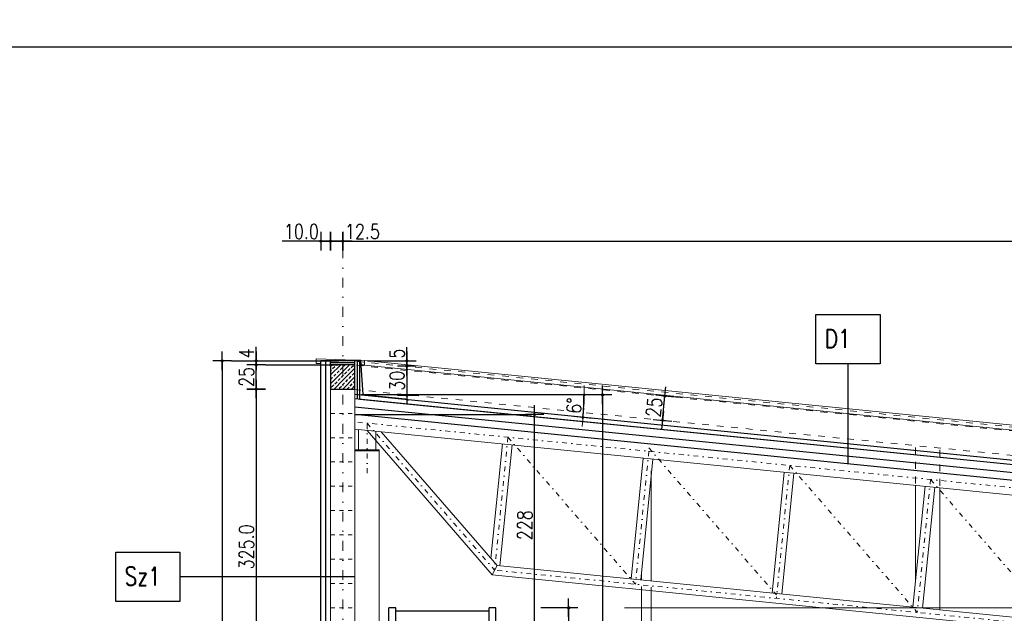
# Model space of a CAD drawing. Header units: millimetres. Extents: x 22865 to 60762, y -18816 to 15611.
# Tile 144 of 256: x 24121 to 25135, y 10003 to 10614. Entities that reach past the tile are written whole.
import ezdxf

# ---------------------------------------------------------------- set-up
doc = ezdxf.new("R2010")
doc.units = ezdxf.units.MM
for name, pattern in [('1_12', [3, 1, -1, 0, -1]), ('1_OTDI', [0]), ('DASHED', [15, 7, -8])]:
    doc.linetypes.add(name, pattern=pattern)
doc.layers.add('CIENKA', color=1, linetype='Continuous', lineweight=13)
doc.layers.add('projekt', color=6, linetype='Continuous', lineweight=9)
for name, color, linetype in [('ocieplenie-styropianXPS', 7, 'Continuous'), ('ocieplenie-welna', 240, 'Continuous'), ('OPISY', 6, 'Continuous'), ('plyty warstwowe PIR', 200, 'Continuous'), ('RAMLA', 2, 'Continuous'), ('RDZENIE', 3, 'Continuous'), ('REGALY', 7, 'Continuous'), ('WYMIARY', 6, 'Continuous')]:
    doc.layers.add(name, color=color, linetype=linetype)
doc.layers.add('OSIE SCIAN', color=151, linetype='Continuous', lineweight=18, plot=False)
doc.layers.add('sciany ppozarowe', color=10, linetype='Continuous', lineweight=18, plot=False)
doc.styles.add('1-100', font='simplex.shx', dxfattribs={"width": 0.8, "height": 15})
doc.styles.add('1-50', font='simplex.shx', dxfattribs={"width": 0.8, "height": 12})
doc.linetypes.add('BATTING', pattern='A,0.0001,-0.1,[134,ltypeshp.shx,S=0.1,R=0,X=-0.1,Y=0],-0.2,[134,ltypeshp.shx,S=0.1,R=180,X=0.1,Y=0],-0.1', length=0.4001)
doc.dimstyles.new('1-100', dxfattribs={"dimscale": 0.5, "dimtxt": 100, "dimasz": 1, "dimexe": 0.18, "dimexo": 0.0625, "dimgap": 5, "dimtad": 1, "dimdec": 1, "dimzin": 0, "dimdsep": 46, "dimtxsty": '1-100', "dimblk1": 'K', "dimblk2": 'K', "dimsah": 1, "dimcen": 0.09, "dimse1": 1, "dimse2": 1, "dimadec": 0, "dimazin": 0, "dimtfac": 1, "dimtdec": 1, "dimtofl": 0, "dimtmove": 0, "dimatfit": 3, "dimldrblk": 'K', "dimfxl": 0, "dimtolj": 1, "dimtzin": 0, "dimarcsym": 0})
pattern_1 = [(45, (-16258.3925, 1428.3555), (-4.4901281, 4.4901281), []), (45, (-16253.9024, 1428.3555), (-4.4901281, 4.4901281), [3.175, -1.5875])]

# ---------------------------------------------------------------- blocks, each defined once
blk = doc.blocks.new('K')
for p, q in [((-19.1, 0), (19.1, 0)), ((0, -19.1), (0, 19.1))]:
    blk.add_line(p, q)
blk.add_circle((0, 0), 2.02)
blk = doc.blocks.new('*D507')
at = {"layer": 'WYMIARY', "color": 0, "lineweight": -2}
blk.add_line((24686.4, 10008.3), (24686.4, 9409.3), dxfattribs=at)
at = {"layer": 'WYMIARY', "color": 0, "linetype": 'ByBlock', "lineweight": -2, "xscale": 0.5, "yscale": 0.5, "zscale": 0.5}
for p, rotation in [((24686.4, 10008.8), 90), ((24686.4, 9408.8), 270)]:
    blk.add_blockref('K', p, dxfattribs=dict(at, rotation=rotation))
at = {"layer": 'WYMIARY', "color": 0, "ltscale": 0.2, "insert": (24676.4, 9708.8), "char_height": 15, "attachment_point": 5, "rotation": 90, "style": '1-100'}
blk.add_mtext('\\A1;600.0', dxfattribs=at)
blk = doc.blocks.new('*D513')
at = {"layer": 'WYMIARY', "color": 0, "lineweight": -2}
blk.add_line((24519.8, 10256.9), (24519.8, 10227.9), dxfattribs=at)
at = {"layer": 'WYMIARY', "color": 0, "linetype": 'ByBlock', "lineweight": -2, "xscale": 0.5, "yscale": 0.5, "zscale": 0.5}
for p, rotation in [((24519.8, 10257.4), 90), ((24519.8, 10227.4), 270)]:
    blk.add_blockref('K', p, dxfattribs=dict(at, rotation=rotation))
at = {"layer": 'WYMIARY', "color": 0, "ltscale": 0.2, "insert": (24509.8, 10242.4), "char_height": 15, "attachment_point": 5, "rotation": 90, "style": '1-100'}
blk.add_mtext('\\A1;30', dxfattribs=at)
blk = doc.blocks.new('*D514')
at = {"layer": 'WYMIARY', "color": 0, "lineweight": -2}
for p, q in [((24519.8, 10263.3), (24519.8, 10276.8)), ((24519.8, 10256.9), (24519.8, 10256.4))]:
    blk.add_line(p, q, dxfattribs=at)
at = {"layer": 'WYMIARY', "color": 0, "linetype": 'ByBlock', "lineweight": -2, "xscale": 0.5, "yscale": 0.5, "zscale": 0.5}
for p, rotation in [((24519.8, 10262.8), 270), ((24519.8, 10257.4), 90)]:
    blk.add_blockref('K', p, dxfattribs=dict(at, rotation=rotation))
at = {"layer": 'WYMIARY', "color": 0, "ltscale": 0.2, "insert": (24509.8, 10270.3), "char_height": 15, "attachment_point": 5, "rotation": 90, "style": '1-100'}
blk.add_mtext('\\A1;5', dxfattribs=at)
blk = doc.blocks.new('*D516')
at = {"layer": 'WYMIARY', "color": 0, "lineweight": -2}
blk.add_line((24651.4, 9980.3), (24651.4, 10207), dxfattribs=at)
at = {"layer": 'WYMIARY', "color": 0, "linetype": 'ByBlock', "lineweight": -2, "xscale": 0.5, "yscale": 0.5, "zscale": 0.5}
for p, rotation in [((24651.4, 10207.5), 90), ((24651.4, 9979.8), 270)]:
    blk.add_blockref('K', p, dxfattribs=dict(at, rotation=rotation))
at = {"layer": 'WYMIARY', "color": 0, "ltscale": 0.2, "insert": (24641.4, 10093.6), "char_height": 15, "attachment_point": 5, "rotation": 90, "style": '1-100'}
blk.add_mtext('\\A1;228', dxfattribs=at)
blk = doc.blocks.new('*D518')
at = {"layer": 'WYMIARY', "color": 0, "lineweight": -2}
blk.add_line((24454.4, 10385.9), (26243.4, 10385.9), dxfattribs=at)
at = {"layer": 'WYMIARY', "color": 0, "linetype": 'ByBlock', "lineweight": -2, "xscale": 0.5, "yscale": 0.5, "zscale": 0.5, "rotation": 180}
blk.add_blockref('K', (24453.9, 10385.9), dxfattribs=at)
at = {"layer": 'WYMIARY', "color": 0, "linetype": 'ByBlock', "lineweight": -2, "xscale": 0.5, "yscale": 0.5, "zscale": 0.5}
blk.add_blockref('K', (26243.9, 10385.9), dxfattribs=at)
at = {"layer": 'WYMIARY', "color": 0, "ltscale": 0.2, "insert": (25348.9, 10395.9), "char_height": 15, "attachment_point": 5, "style": '1-100'}
blk.add_mtext('\\A1;1790.0', dxfattribs=at)
blk = doc.blocks.new('*D519')
at = {"layer": 'WYMIARY', "color": 0, "lineweight": -2}
for p, q in [((24453.4, 10385.9), (24441.9, 10385.9)), ((24453.9, 10385.9), (24493.7, 10385.9))]:
    blk.add_line(p, q, dxfattribs=at)
at = {"layer": 'WYMIARY', "color": 0, "linetype": 'ByBlock', "lineweight": -2, "xscale": 0.5, "yscale": 0.5, "zscale": 0.5, "rotation": 180}
blk.add_blockref('K', (24441.4, 10385.9), dxfattribs=at)
at = {"layer": 'WYMIARY', "color": 0, "linetype": 'ByBlock', "lineweight": -2, "xscale": 0.5, "yscale": 0.5, "zscale": 0.5}
blk.add_blockref('K', (24453.9, 10385.9), dxfattribs=at)
at = {"layer": 'WYMIARY', "color": 0, "ltscale": 0.2, "insert": (24474.1, 10395.9), "char_height": 15, "attachment_point": 5, "style": '1-100'}
blk.add_mtext('\\A1;12.5', dxfattribs=at)
blk = doc.blocks.new('*D520')
at = {"layer": 'WYMIARY', "color": 0, "lineweight": -2}
for p, q in [((24431.4, 10385.9), (24391.6, 10385.9)), ((24440.9, 10385.9), (24431.9, 10385.9))]:
    blk.add_line(p, q, dxfattribs=at)
at = {"layer": 'WYMIARY', "color": 0, "linetype": 'ByBlock', "lineweight": -2, "xscale": 0.5, "yscale": 0.5, "zscale": 0.5, "rotation": 180}
blk.add_blockref('K', (24431.4, 10385.9), dxfattribs=at)
at = {"layer": 'WYMIARY', "color": 0, "linetype": 'ByBlock', "lineweight": -2, "xscale": 0.5, "yscale": 0.5, "zscale": 0.5}
blk.add_blockref('K', (24441.4, 10385.9), dxfattribs=at)
at = {"layer": 'WYMIARY', "color": 0, "ltscale": 0.2, "insert": (24411.3, 10395.9), "char_height": 15, "attachment_point": 5, "style": '1-100'}
blk.add_mtext('\\A1;10.0', dxfattribs=at)
blk = doc.blocks.new('*D561')
at = {"layer": 'WYMIARY', "color": 0, "lineweight": -2}
blk.add_line((24329.8, 10262.3), (24329.8, 9397.3), dxfattribs=at)
at = {"layer": 'WYMIARY', "color": 0, "linetype": 'ByBlock', "lineweight": -2, "xscale": 0.5, "yscale": 0.5, "zscale": 0.5}
for p, rotation in [((24329.8, 10262.8), 90), ((24329.8, 9396.8), 270)]:
    blk.add_blockref('K', p, dxfattribs=dict(at, rotation=rotation))
at = {"layer": 'WYMIARY', "color": 0, "ltscale": 0.2, "insert": (24319.8, 9829.8), "char_height": 15, "attachment_point": 5, "rotation": 90, "style": '1-100'}
blk.add_mtext('\\A1;866', dxfattribs=at)
blk = doc.blocks.new('*D565')
at = {"layer": 'WYMIARY', "color": 0, "lineweight": -2}
blk.add_line((24364.8, 10234.3), (24364.8, 10258.3), dxfattribs=at)
at = {"layer": 'WYMIARY', "color": 0, "linetype": 'ByBlock', "lineweight": -2, "xscale": 0.5, "yscale": 0.5, "zscale": 0.5}
for p, rotation in [((24364.8, 10258.8), 90), ((24364.8, 10233.8), 270)]:
    blk.add_blockref('K', p, dxfattribs=dict(at, rotation=rotation))
at = {"layer": 'WYMIARY', "color": 0, "ltscale": 0.2, "insert": (24354.8, 10246.3), "char_height": 15, "attachment_point": 5, "rotation": 90, "style": '1-100'}
blk.add_mtext('\\A1;25', dxfattribs=at)
blk = doc.blocks.new('*D566')
at = {"layer": 'WYMIARY', "color": 0, "lineweight": -2}
for p, q in [((24364.8, 10263.3), (24364.8, 10277.3)), ((24364.8, 10258.3), (24364.8, 10257.8))]:
    blk.add_line(p, q, dxfattribs=at)
at = {"layer": 'WYMIARY', "color": 0, "linetype": 'ByBlock', "lineweight": -2, "xscale": 0.5, "yscale": 0.5, "zscale": 0.5}
for p, rotation in [((24364.8, 10262.8), 270), ((24364.8, 10258.8), 90)]:
    blk.add_blockref('K', p, dxfattribs=dict(at, rotation=rotation))
at = {"layer": 'WYMIARY', "color": 0, "ltscale": 0.2, "insert": (24354.8, 10270.5), "char_height": 15, "attachment_point": 5, "rotation": 90, "style": '1-100'}
blk.add_mtext('\\A1;4', dxfattribs=at)
blk = doc.blocks.new('*D1782')
at = {"layer": 'WYMIARY', "color": 0, "lineweight": -2}
blk.add_line((24364.8, 10233.3), (24364.8, 9909.3), dxfattribs=at)
at = {"layer": 'WYMIARY', "color": 0, "linetype": 'ByBlock', "lineweight": -2, "xscale": 0.5, "yscale": 0.5, "zscale": 0.5}
for p, rotation in [((24364.8, 10233.8), 90), ((24364.8, 9908.8), 270)]:
    blk.add_blockref('K', p, dxfattribs=dict(at, rotation=rotation))
at = {"layer": 'WYMIARY', "color": 0, "ltscale": 0.2, "insert": (24354.8, 10071.3), "char_height": 15, "attachment_point": 5, "rotation": 90, "style": '1-100'}
blk.add_mtext('\\A1;325.0', dxfattribs=at)
blk = doc.blocks.new('*D1829')
at = {"layer": 'WYMIARY', "color": 0, "lineweight": -2}
blk.add_line((24783.1, 10202.1), (24785.5, 10226), dxfattribs=at)
at = {"layer": 'WYMIARY', "color": 0, "linetype": 'ByBlock', "lineweight": -2, "xscale": 0.5, "yscale": 0.5, "zscale": 0.5}
for p, rotation in [((24785.5, 10226.5), 84.28940686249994), ((24783, 10201.6), 264.2894068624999)]:
    blk.add_blockref('K', p, dxfattribs=dict(at, rotation=rotation))
at = {"layer": 'WYMIARY', "color": 0, "ltscale": 0.2, "insert": (24774.3, 10215), "char_height": 15, "attachment_point": 5, "rotation": 84.2894, "style": '1-100'}
blk.add_mtext('\\A1;25', dxfattribs=at)
blk = doc.blocks.new('*D1830')
at = {"layer": 'WYMIARY', "color": 0, "lineweight": -2}
blk.add_line((24721.4, 10227.3), (24721.4, 9409.3), dxfattribs=at)
at = {"layer": 'WYMIARY', "color": 0, "linetype": 'ByBlock', "lineweight": -2, "xscale": 0.5, "yscale": 0.5, "zscale": 0.5}
for p, rotation in [((24721.4, 10227.8), 90), ((24721.4, 9408.8), 270)]:
    blk.add_blockref('K', p, dxfattribs=dict(at, rotation=rotation))
at = {"layer": 'WYMIARY', "color": 0, "ltscale": 0.2, "insert": (24711.4, 9818.3), "char_height": 15, "attachment_point": 5, "rotation": 90, "style": '1-100'}
blk.add_mtext('\\A1;819.0', dxfattribs=at)
blk = doc.blocks.new('*D2030')
at = {"layer": 'projekt', "color": 0, "lineweight": -2, "ltscale": 0.2}
blk.add_line((27131.2, 11439.7), (23567.2, 11439.7), dxfattribs=at)
at = {"layer": 'projekt', "color": 0, "linetype": 'ByBlock', "lineweight": -2, "xscale": 0.5, "yscale": 0.5, "zscale": 0.5, "rotation": 180}
blk.add_blockref('K', (23566.7, 11439.7), dxfattribs=at)
at = {"layer": 'projekt', "color": 0, "linetype": 'ByBlock', "lineweight": -2, "xscale": 0.5, "yscale": 0.5, "zscale": 0.5}
blk.add_blockref('K', (27131.7, 11439.7), dxfattribs=at)
at = {"layer": 'projekt', "color": 0, "ltscale": 0.2, "insert": (25349.2, 11449.7), "char_height": 15, "attachment_point": 5, "style": '1-100'}
blk.add_mtext('\\A1;3565.0', dxfattribs=at)
blk = doc.blocks.new('*D2058')
at = {"layer": 'projekt', "color": 0, "lineweight": -2, "ltscale": 0.2}
blk.add_arc((24469.9, 10227.8), 232.3, 354.4127, 359.8767, dxfattribs=at)
at = {"layer": 'projekt', "color": 0, "linetype": 'ByBlock', "lineweight": -2, "xscale": 0.5, "yscale": 0.5, "zscale": 0.5}
for p, rotation in [((24702.3, 10227.8), 89.93835184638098), ((24701.1, 10204.6), 264.3510550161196)]:
    blk.add_blockref('K', p, dxfattribs=dict(at, rotation=rotation))
at = {"layer": 'projekt', "color": 0, "ltscale": 0.2, "insert": (24692, 10216.7), "char_height": 15, "attachment_point": 5, "rotation": 87.1447, "style": '1-100'}
blk.add_mtext('\\A1;6%%d', dxfattribs=at)

msp = doc.modelspace()

# ---------------------------------------------------------------- hatches: boundary and pattern name
at = {"layer": 'RDZENIE', "transparency": 33554687}
h = msp.add_hatch(dxfattribs=at)
h.set_pattern_fill('ANSI33', color=9)
h.set_pattern_definition(pattern_1)
h.paths.add_polyline_path([(24441.43, 10233.76), (24453.93, 10233.76), (24453.93, 10258.76), (24441.43, 10258.76), (24441.43, 10233.76)])
h = msp.add_hatch(dxfattribs=at)
h.set_pattern_fill('ANSI33', color=9)
h.set_pattern_definition(pattern_1)
h.paths.add_polyline_path([(24453.93, 10258.76), (24453.93, 10233.76), (24466.43, 10233.76), (24466.43, 10258.76)])

# ---------------------------------------------------------------- linework, layer by layer
at = {"color": 2}
for p, q in [((24472.49, 10263.02), (24460.97, 10263.15)), ((24474.89, 10228.12), (24472.49, 10263.02)), ((24518.07, 10223.8), (24521.12, 10222.49))]:
    msp.add_line(p, q, dxfattribs=at)
at = {"layer": 'CIENKA', "color": 2}
for p, q in [((24426.43, 10259.92), (24426.43, 10264.92)), ((24476.43, 10263.26), (24426.43, 10264.92)), ((24476.43, 10258.26), (24476.43, 10263.26)), ((24518.07, 10223.8), (24474.89, 10228.12))]:
    msp.add_line(p, q, dxfattribs=at)
at = {"layer": 'CIENKA', "linetype": 'DASHED'}
for p, q in [((26296.05, 10075.43), (24466.53, 10258.38)), ((26293.56, 10050.55), (24466.53, 10233.25)), ((25043.43, 10136.74), (25043.43, 10174.56)), ((25068.43, 10134.24), (25068.43, 10172.06))]:
    msp.add_line(p, q, dxfattribs=at)
at = {"layer": 'CIENKA', "color": 251, "linetype": 'DASHED'}
msp.add_line((26296.45, 10079.41), (24466.93, 10262.36), dxfattribs=at)
at = {"layer": 'CIENKA', "color": 9}
for p, q in [((26266.43, 10084.26), (24476.43, 10263.26)), ((26266.43, 10079.26), (24476.43, 10258.26)), ((26256.43, 10013.43), (24466.43, 10192.43)), ((24469.93, 10171.26), (24469.93, 10191.98)), ((24478.85, 10191.19), (24607.78, 10042.62)), ((24487.93, 10171.26), (24487.93, 10190.38)), ((24493.34, 10189.74), (24612.72, 10052.18)), ((24618.21, 10177.25), (24606.43, 10059.43)), ((24628.16, 10176.26), (24615.72, 10051.88)), ((24763.21, 10162.75), (24750.77, 10038.37)), ((24773.16, 10161.76), (24760.72, 10037.38)), ((24908.21, 10148.25), (24895.77, 10023.87)), ((24918.16, 10147.26), (24905.72, 10022.88)), ((25053.21, 10133.75), (25040.77, 10009.37)), ((25063.16, 10132.76), (25050.72, 10008.38)), ((24612.72, 10052.18), (24607.78, 10042.62)), ((26058.77, 9907.57), (24612.72, 10052.18)), ((26061.73, 9897.23), (24607.78, 10042.62))]:
    msp.add_line(p, q, dxfattribs=at)
at = {"layer": 'CIENKA', "color": 9, "linetype": 'DASHED', "ltscale": 0.6}
for p, q in [((24441.43, 10233.76), (24466.43, 10233.76)), ((24441.43, 10208.76), (24466.43, 10208.76)), ((24441.43, 10183.76), (24466.43, 10183.76)), ((24441.43, 10158.76), (24466.43, 10158.76)), ((24441.43, 10133.76), (24466.43, 10133.76)), ((24441.43, 10108.76), (24466.43, 10108.76)), ((24441.43, 10083.76), (24466.43, 10083.76)), ((24441.43, 10058.76), (24466.43, 10058.76)), ((24441.43, 10033.76), (24466.43, 10033.76)), ((24441.43, 10008.76), (24466.43, 10008.76))]:
    msp.add_line(p, q, dxfattribs=at)
at = {"layer": 'CIENKA', "linetype": '1_OTDI', "lineweight": 15, "ltscale": 0.02}
for p, q in [((24491.43, 10170.26), (24466.43, 10170.26)), ((24491.43, 9408.76), (24491.43, 10170.26)), ((25043.43, 10035.97), (25043.43, 10134.73)), ((25068.43, 10006.61), (25068.43, 10132.23))]:
    msp.add_line(p, q, dxfattribs=at)
at = {"layer": 'CIENKA', "color": 250}
for p, q in [((24771.43, 10036.31), (24771.43, 10149.77)), ((24761.43, 10037.31), (24761.43, 10044.47)), ((24761.43, 9427.26), (24761.43, 10030.76)), ((24771.43, 9427.26), (24771.43, 10029.76))]:
    msp.add_line(p, q, dxfattribs=at)
at = {"layer": 'CIENKA', "color": 9}
msp.add_lwpolyline([(24491.43, 10170.26), (24466.43, 10170.26), (24466.43, 10171.26), (24491.43, 10171.26)], close=True, dxfattribs=at)
at = {"layer": 'ocieplenie-styropianXPS'}
for p, q in [((24431.43, 10259.76), (24426.43, 10259.92)), ((24476.43, 10258.26), (24471.43, 10258.42))]:
    msp.add_line(p, q, dxfattribs=at)
at = {"layer": 'ocieplenie-welna'}
for p, q in [((24431.43, 9433.76), (24431.43, 10262.76)), ((24471.43, 10262.76), (24431.43, 10262.76)), ((24441.43, 10258.76), (24441.43, 10262.76)), ((24441.43, 10257.36), (24441.43, 10262.36)), ((24466.43, 10257.26), (24466.43, 10262.76)), ((24466.43, 10257.36), (24466.43, 10262.36)), ((24471.43, 10223.09), (24471.43, 10262.76)), ((24471.43, 10223.09), (24471.43, 10262.26))]:
    msp.add_line(p, q, dxfattribs=at)
at = {"layer": 'ocieplenie-welna', "linetype": 'BATTING', "ltscale": 12}
msp.add_line((24436.43, 9433.76), (24436.43, 10262.36), dxfattribs=at)
at = {"layer": 'ocieplenie-welna', "linetype": 'BATTING', "ltscale": 5}
msp.add_line((24466.43, 10260.76), (24441.43, 10260.76), dxfattribs=at)
at = {"layer": 'ocieplenie-welna', "linetype": 'BATTING', "ltscale": 6}
msp.add_line((24468.93, 10223.34), (24468.93, 10262.76), dxfattribs=at)
at = {"layer": 'ocieplenie-welna', "linetype": 'BATTING', "ltscale": 18}
msp.add_line((24466.43, 10215.55), (26301.43, 10032.05), dxfattribs=at)
at = {"layer": 'OPISY', "color": 3, "linetype": 'Continuous'}
msp.add_line((24466.43, 10040.56), (24286.32, 10040.56), dxfattribs=at)
for points in [[(24940.94, 10310.47), (25006.89, 10310.47), (25006.89, 10259.7), (24940.94, 10259.7)], [(24220.37, 10065.95), (24286.32, 10065.95), (24286.32, 10015.18), (24220.37, 10015.18)]]:
    msp.add_lwpolyline(points, close=True, dxfattribs=at)
at = {"layer": 'OSIE SCIAN', "linetype": '1_12', "lineweight": 15, "ltscale": 10}
msp.add_line((24453.93, 9224.64), (24453.93, 10376.35), dxfattribs=at)
at = {"layer": 'OSIE SCIAN', "color": 250, "linetype": '1_12', "lineweight": 15, "ltscale": 5}
for p, q in [((26232.18, 10023.39), (24467.18, 10199.89)), ((24478.93, 10147.34), (24478.93, 10202.22)), ((24478.93, 10198.72), (24610.25, 10047.4)), ((24623.93, 10184.22), (24610.25, 10047.4)), ((24623.93, 10184.22), (24755.25, 10032.9)), ((24768.93, 10169.72), (24755.25, 10032.9)), ((24768.93, 10173.22), (24900.25, 10021.9)), ((24913.93, 10155.22), (24900.25, 10018.4)), ((24913.93, 10155.22), (25045.25, 10003.9)), ((25058.93, 10140.72), (25045.25, 10003.9)), ((25058.93, 10140.72), (25190.25, 9989.4)), ((26060.25, 9902.4), (24610.25, 10047.4))]:
    msp.add_line(p, q, dxfattribs=at)
at = {"layer": 'plyty warstwowe PIR', "lineweight": -2}
for p, q in [((26305.95, 10044.16), (24466.43, 10228.11)), ((26305.5, 10039.68), (24466.43, 10223.59)), ((26301.43, 10024.01), (24466.43, 10207.51))]:
    msp.add_line(p, q, dxfattribs=at)
at = {"layer": 'projekt', "color": 5, "ltscale": 0.2}
msp.add_line((24744.01, 10008.76), (26155.49, 10008.76), dxfattribs=at)
msp.add_lwpolyline([(24466.43, 9387.76), (26264.43, 9387.76), (26264.43, 9427.26), (26266.43, 9427.26), (26266.43, 10027.26), (26266.46, 10027.5), (26301.43, 10024.01), (26301.43, 10040.09), (24471.43, 10223.09), (24471.43, 10262.76), (24431.43, 10262.76), (24431.43, 9433.76), (24433.43, 9433.76), (24433.43, 9387.76), (24466.43, 9387.76)], dxfattribs=at)
at = {"layer": 'RAMLA', "color": 2}
msp.add_lwpolyline([(22865.09, 10585.9), (28040.14, 10585.9), (28040.14, 7745.9), (22865.09, 7745.9)], close=True, dxfattribs=at)
at = {"layer": 'RDZENIE'}
msp.add_lwpolyline([(24466.43, 10258.76), (24441.43, 10258.76), (24441.43, 10233.76), (24466.43, 10233.76)], close=True, dxfattribs=at)
at = {"layer": 'REGALY', "color": 9}
for p, q in [((24501.43, 9408.76), (24501.43, 10008.76)), ((24508.43, 10008.76), (24501.43, 10008.76)), ((24508.43, 9408.76), (24508.43, 10008.76)), ((24604.43, 10005.15), (24508.43, 10005.15)), ((24604.43, 9408.76), (24604.43, 10008.76)), ((24611.43, 10008.76), (24604.43, 10008.76)), ((24611.43, 9408.76), (24611.43, 10008.76))]:
    msp.add_line(p, q, dxfattribs=at)
at = {"layer": 'sciany ppozarowe', "color": 4, "linetype": '1_OTDI', "lineweight": 15, "ltscale": 0.02}
for p, q in [((24441.43, 9329.86), (24441.43, 10233.76)), ((24466.43, 9329.86), (24466.43, 10233.76))]:
    msp.add_line(p, q, dxfattribs=at)
at = {"layer": 'sciany ppozarowe', "color": 2, "linetype": '1_OTDI', "lineweight": 15, "ltscale": 0.02}
msp.add_line((24466.43, 10170.26), (24491.43, 10170.26), dxfattribs=at)
at = {"layer": 'WYMIARY'}
for p, q in [((24339.31, 10262.76), (24394.83, 10262.76)), ((24374.31, 10262.76), (24449.67, 10262.76)), ((24374.31, 10258.76), (24449.67, 10258.76)), ((24510.27, 10262.36), (24479.48, 10262.36)), ((24711.88, 10227.76), (24473.05, 10227.76)), ((24466.43, 10207.51), (24648.52, 10207.51)), ((24676.88, 10008.76), (24657.7, 10008.76))]:
    msp.add_line(p, q, dxfattribs=at)
at = {"layer": 'WYMIARY', "color": 3}
msp.add_line((24973.92, 10259.7), (24973.92, 10156.76), dxfattribs=at)

# ---------------------------------------------------------------- texts
at = {"layer": 'OPISY', "color": 3, "linetype": 'Continuous', "char_height": 19, "width": 655.4139, "attachment_point": 1, "style": '1-50'}
for s, insert in [('{\\Fsimplex,bigfont|c238;D1}', (24949.88, 10295.14)), ('{\\Fsimplex,bigfont|c238;Sz1}', (24229.31, 10050.63))]:
    msp.add_mtext(s, dxfattribs=dict(at, insert=insert))

# ---------------------------------------------------------------- dimensions: what is measured, and where the dimension line sits
at = {"layer": 'projekt', "color": 5, "ltscale": 0.2}
dim = msp.add_linear_dim(base=(23566.67, 11439.67), p1=(27131.67, 6344.06), p2=(23566.67, 6344.06), dimstyle='1-100', dxfattribs=at)
dim.commit()
dim.dimension.update_dxf_attribs({"geometry": '*D2030', "text_midpoint": (25349.17, 11449.67)})
at = {"layer": 'projekt', "ltscale": 0.2}
dim = msp.add_angular_dim_2l(base=(24701.77, 10212.33), line1=((26305.95, 10044.16), (24466.43, 10228.11)), line2=((24711.88, 10227.76), (24473.05, 10227.76)), dimstyle='1-100', dxfattribs=at)
dim.commit()
dim.dimension.update_dxf_attribs({"geometry": '*D2058', "text_midpoint": (24692.01, 10216.68)})
at = {"layer": 'WYMIARY'}
for base, p1, p2, picture, middle in [((24431.43, 10385.9), (24441.43, 10229.1), (24431.43, 10256.68), '*D520', (24411.29, 10395.9)), ((26243.93, 10385.9), (24453.93, 10363.55), (26243.93, 10363.55), '*D518', (25348.93, 10395.9))]:
    dim = msp.add_linear_dim(base=base, p1=p1, p2=p2, dimstyle='1-100', override={"dimtxsty": '1-100', "dimldrblk": 'K'}, dxfattribs=at)
    dim.commit()
    dim.dimension.update_dxf_attribs({"geometry": picture, "text_midpoint": middle})
dim = msp.add_linear_dim(base=(24441.43, 10385.9), p1=(24453.93, 10225.93), p2=(24441.43, 10249.98), dimstyle='1-100', override={"dimtxsty": '1-100', "dimldrblk": 'K'}, dxfattribs=at)
dim.commit()
dim.dimension.update_dxf_attribs({"geometry": '*D519', "text_midpoint": (24474.08, 10385.9), "dimtype": 160})
for base, p1, p2, override, picture, middle in [((24364.76, 10262.76), (24374.31, 10258.76), (24382.56, 10262.76), {"dimdec": 0, "dimtxsty": '1-100', "dimldrblk": 'K'}, '*D566', (24354.76, 10270.54)), ((24519.82, 10262.76), (24466.43, 10257.36), (24471.43, 10262.76), {"dimdec": 0, "dimtxsty": '1-100', "dimldrblk": 'K'}, '*D514', (24509.82, 10270.26)), ((24329.76, 9396.76), (24380.7, 10262.76), (24358.59, 9396.76), {"dimdec": 0, "dimtxsty": '1-100', "dimldrblk": 'K'}, '*D561', (24319.76, 9829.76)), ((24519.82, 10227.36), (24466.43, 10257.36), (24466.43, 10227.36), {"dimdec": 0, "dimtxsty": '1-100', "dimldrblk": 'K'}, '*D513', (24509.82, 10242.36)), ((24364.76, 9908.76), (24406.71, 10233.76), (24374.31, 9908.76), {"dimtxsty": '1-100', "dimldrblk": 'K'}, '*D1782', (24354.76, 10071.26)), ((24721.43, 9408.76), (24705.69, 10227.76), (24723.57, 9408.76), {"dimtxsty": '1-100', "dimldrblk": 'K'}, '*D1830', (24711.43, 9818.26)), ((24651.43, 10207.51), (24641.88, 9979.76), (24641.88, 10207.51), {"dimdec": 0, "dimtxsty": '1-100', "dimldrblk": 'K'}, '*D516', (24641.43, 10093.63)), ((24686.43, 9408.76), (24604.36, 10008.76), (24604.36, 9408.76), {"dimtxsty": '1-100', "dimldrblk": 'K'}, '*D507', (24676.43, 9708.76))]:
    dim = msp.add_linear_dim(base=base, p1=p1, p2=p2, angle=90, dimstyle='1-100', override=override, dxfattribs=at)
    dim.commit()
    dim.dimension.update_dxf_attribs({"geometry": picture, "text_midpoint": middle})
dim = msp.add_linear_dim(base=(24364.76, 10258.76), p1=(24414.78, 10233.76), p2=(24415.86, 10258.76), angle=90, dimstyle='1-100', override={"dimdec": 0, "dimtxsty": '1-100', "dimldrblk": 'K'}, dxfattribs=at)
dim.commit()
dim.dimension.update_dxf_attribs({"geometry": '*D565', "text_midpoint": (24364.76, 10246.26), "dimtype": 160})
dim = msp.add_aligned_dim(p1=(24781.16, 10201.79), p2=(24783.65, 10226.67), distance=-1.89, dimstyle='1-100', override={"dimdec": 0, "dimtxsty": '1-100', "dimldrblk": 'K'}, dxfattribs=at)
dim.commit()
dim.dimension.update_dxf_attribs({"geometry": '*D1829', "text_midpoint": (24774.34, 10215.03)})

doc.saveas('drawing.dxf')
